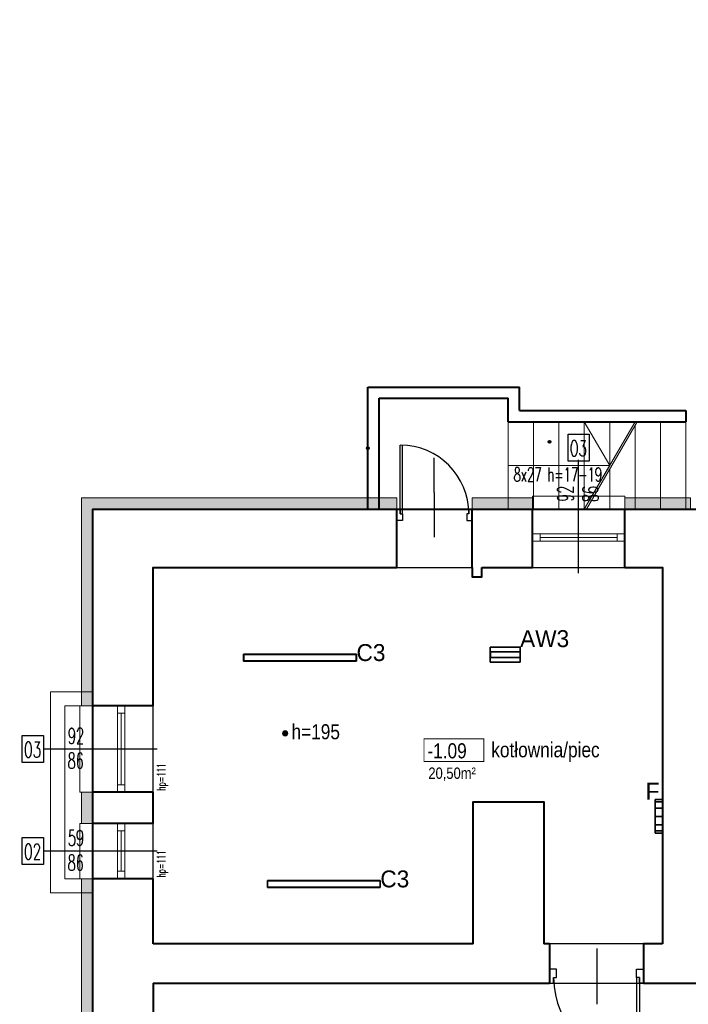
# Model space of a CAD drawing. Header units: millimetres. Extents: x -2616 to 3840, y -7331 to 10340.
# Tile 6 of 22: x 755 to 1465, y 753 to 1800. Entities that reach past the tile are written whole.
import ezdxf

# ---------------------------------------------------------------- set-up
doc = ezdxf.new("R2010")
doc.units = ezdxf.units.MM
for name, color, linetype, lineweight in [('#Warnice UG$0$0A_KONSTR', 8, 'Continuous', 40), ('#Warnice UG$0$0A_OCIEPLENIE', 8, 'Continuous', 0), ('#Warnice UG$0$0A_OPISY POM', 8, 'Continuous', 9), ('#Warnice UG$0$0A_POMOCNICZE', 8, 'Continuous', 9), ('#Warnice UG$0$0A_STOLARKA', 8, 'Continuous', 9)]:
    doc.layers.add(name, color=color, linetype=linetype, lineweight=lineweight)
for name, color, linetype in [('#Warnice UG$0$0A_OPISY OKIEN', 8, 'Continuous'), ('#Warnice UG$0$_a_drzwi', 8, 'Continuous'), ('#Warnice UG$0$Opisy', 8, 'Continuous'), ('DLX_BLD0_LUM', 5, 'Continuous'), ('DLX_BLD0_LUMKEY_IDX', 5, 'Continuous'), ('PODKŁAD', 8, 'Continuous')]:
    doc.layers.add(name, color=color, linetype=linetype)
doc.styles.add('#Warnice UG$0$1', font='simplex.shx', dxfattribs={"width": 0.6})
doc.styles.add('#Warnice UG$0$m1_romans', font='romans.shx', dxfattribs={"width": 0.8})
doc.styles.add('TableTextStyle', font='txt')
pattern_1 = [(0, (-100, -60), (4.7625, 2.74963064), [3.175, -6.35]), (120, (-100, -60), (-4.7625, 2.74963066), [3.175, -6.35]), (60, (-100, -60), (1e-08, 5.4992613), [-6.35, 3.175])]

# ---------------------------------------------------------------- blocks, each defined once
blk = doc.blocks.new('#Warnice UG$0$A$C372b6b25')
at = {"layer": '#Warnice UG$0$_a_drzwi'}
for p, q in [((3.33, -4.44), (3.33, 63.89)), ((5.56, -4.44), (5.56, 63.85)), ((37.04, 16.67), (37.04, -27.78)), ((0, 0), (3.33, 0)), ((3.33, 0), (3.33, -4.44)), ((3.33, -4.44), (5.56, -4.44)), ((5.56, -4.44), (5.56, -11.11)), ((69.44, -4.44), (69.44, -11.11)), ((71.67, -4.44), (69.44, -4.44)), ((71.67, 0), (71.67, -4.44)), ((75, 0), (71.67, 0)), ((5.56, -11.11), (0, -11.11)), ((69.44, -11.11), (75, -11.11))]:
    blk.add_line(p, q, dxfattribs=at)
for points in [[(0, 0), (0, -11.11)], [(75, 0), (75, -11.11)]]:
    blk.add_lwpolyline(points, dxfattribs=at)
blk.add_arc((3.33, -4.44), 68.33, 0, 90, dxfattribs=at)
blk = doc.blocks.new('#Warnice UG')
at = {"layer": '#Warnice UG$0$0A_OCIEPLENIE', "transparency": 33554687}
h = blk.add_hatch(dxfattribs=at)
h.set_pattern_fill('HONEY', color=256)
h.set_pattern_definition(pattern_1)
h.paths.add_polyline_path([(13612.1, 6380.6), (13607.1, 6380.6), (13607.1, 6368.6), (13612.1, 6368.6)])
h.paths.add_polyline_path([(13607.1, 6380.6), (13589.1, 6380.6), (13589.1, 6368.6), (13607.1, 6368.6)])
h.paths.add_polyline_path([(13589.1, 6380.6), (13584.1, 6380.6), (13584.1, 6368.6), (13589.1, 6368.6)])
h.paths.add_polyline_path([(13532.1, 6380.6), (13509.1, 6380.6), (13509.1, 6368.6), (13532.1, 6368.6)])
h.paths.add_polyline_path([(13509.1, 6380.6), (13504.1, 6380.6), (13504.1, 6368.6), (13509.1, 6368.6)])
h.paths.add_polyline_path([(13452.1, 6380.6), (13437.1, 6380.6), (13437.1, 6368.6), (13452.1, 6368.6)])
h.paths.add_polyline_path([(13437.1, 6380.6), (13354.5, 6380.6), (13354.5, 6368.6), (13437.1, 6368.6)])
h.paths.add_polyline_path([(13354.5, 6380.6), (13313.6, 6380.6), (13313.6, 6368.6), (13354.5, 6368.6)])
h.paths.add_polyline_path([(13313.6, 6380.6), (13298.6, 6380.6), (13298.6, 6368.6), (13313.6, 6368.6)])
h.paths.add_polyline_path([(13247.6, 6380.6), (13242.6, 6380.6), (13242.6, 6368.6), (13247.6, 6368.6)])
h.paths.add_polyline_path([(13242.6, 6380.6), (13224.6, 6380.6), (13224.6, 6368.6), (13242.6, 6368.6)])
h.paths.add_polyline_path([(13224.6, 6380.6), (13219.6, 6380.6), (13219.6, 6368.6), (13224.6, 6368.6)])
h.paths.add_polyline_path([(13167.6, 6380.6), (13152.6, 6380.6), (13152.6, 6368.6), (13167.6, 6368.6)])
h.paths.add_polyline_path([(13152.6, 6380.6), (13032.6, 6380.6), (13032.6, 6368.6), (13152.6, 6368.6)])
h.paths.add_polyline_path([(13032.6, 6380.6), (13017.6, 6380.6), (13017.6, 6368.6), (13032.6, 6368.6)])
h.paths.add_polyline_path([(12896.6, 6380.6), (12881.6, 6380.6), (12881.6, 6368.6), (12896.6, 6368.6)])
h.paths.add_polyline_path([(12881.6, 6380.6), (12397.6, 6380.6), (12397.6, 6633.6), (12385.6, 6633.6), (12385.6, 6368.6), (12397.6, 6368.6), (12881.6, 6368.6)])
h.paths.add_polyline_path([(12397.6, 6711.6), (12385.6, 6711.6), (12385.6, 6684.6), (12397.6, 6684.6)])
h.paths.add_polyline_path([(12397.6, 7140.6), (12385.6, 7140.6), (12385.6, 6762.6), (12397.6, 6762.6)])
h.paths.add_polyline_path([(13237, 6924), (13276.8, 6924), (13276.8, 6951), (13237, 6951)], flags=9)
h.paths.add_polyline_path([(12537.6, 7250.2), (12537.6, 7278.8), (12516.6, 7278.8), (12516.6, 7250.2)], flags=9)
h.paths.add_polyline_path([(12537.6, 7040.3), (12537.6, 7060.9), (12516.6, 7060.9), (12516.6, 7040.3)], flags=9)
h.paths.add_polyline_path([(12537.6, 6944.6), (12537.6, 6971.6), (12516.6, 6971.6), (12516.6, 6944.6)], flags=9)
h.paths.add_polyline_path([(12537.6, 6854.1), (12537.6, 6875.1), (12516.6, 6875.1), (12516.6, 6854.1)], flags=9)
h.paths.add_polyline_path([(12518.1, 6629.3), (12518.1, 6657.9), (12497.1, 6657.9), (12497.1, 6629.3)], flags=9)
h.paths.add_polyline_path([(12607.3, 7115.5), (12635.9, 7115.5), (12635.9, 7136.5), (12607.3, 7136.5)], flags=9)
h.paths.add_polyline_path([(12828.8, 7115.5), (12849.4, 7115.5), (12849.4, 7136.5), (12828.8, 7136.5)], flags=9)
h.paths.add_polyline_path([(12926.3, 7115.5), (12952.9, 7115.5), (12952.9, 7136.5), (12926.3, 7136.5)], flags=9)
h.paths.add_polyline_path([(12766.8, 7138.2), (12766.8, 7161.6), (12745.8, 7161.6), (12745.8, 7138.2)], flags=9)
h.paths.add_polyline_path([(12603.6, 6496.1), (12630.6, 6496.1), (12630.6, 6517.1), (12603.6, 6517.1)], flags=25)
h.paths.add_polyline_path([(12920.5, 6496.1), (12948.7, 6496.1), (12948.7, 6517.1), (12920.5, 6517.1)], flags=9)
h.paths.add_polyline_path([(13225.8, 6496.1), (13254.4, 6496.1), (13254.4, 6517.1), (13225.8, 6517.1)], flags=9)
h.paths.add_polyline_path([(13540.1, 6496.1), (13569.1, 6496.1), (13569.1, 6517.1), (13540.1, 6517.1)], flags=9)
h.paths.add_polyline_path([(13353.2, 6750.4), (13353.2, 6777.4), (13332.2, 6777.4), (13332.2, 6750.4)], flags=9)
h.paths.add_polyline_path([(13388.6, 6658.5), (13405.6, 6658.5), (13405.6, 6679.5), (13388.6, 6679.5)], flags=9)
h.paths.add_polyline_path([(13457.7, 6651.7), (13457.7, 6680.3), (13436.7, 6680.3), (13436.7, 6651.7)], flags=9)
h.paths.add_polyline_path([(13101.5, 7172.6), (13101.5, 7201.2), (13080.5, 7201.2), (13080.5, 7172.6)], flags=9)
h.paths.add_polyline_path([(13101.5, 6629.8), (13101.5, 6658.4), (13080.5, 6658.4), (13080.5, 6629.8)], flags=9)
h.paths.add_polyline_path([(12734.9, 6764.5), (12755.1, 6764.5), (12755.1, 6785.5), (12734.9, 6785.5)], flags=9)
h.paths.add_polyline_path([(12849.5, 6764.5), (12869.7, 6764.5), (12869.7, 6785.5), (12849.5, 6785.5)], flags=9)
h.paths.add_polyline_path([(12686, 6812), (12686, 6832.6), (12665, 6832.6), (12665, 6812)], flags=9)
h.paths.add_polyline_path([(12929.7, 6811.6), (12929.7, 6832.2), (12908.7, 6832.2), (12908.7, 6811.6)], flags=9)
h.paths.add_polyline_path([(13000.3, 6674.6), (13000.3, 6703.2), (12979.3, 6703.2), (12979.3, 6674.6)], flags=9)
h.paths.add_polyline_path([(13503.2, 6349), (13503.2, 6374.2), (13478, 6374.2), (13478, 6349)], flags=9)
h.paths.add_polyline_path([(13476.7, 6351.7), (13476.7, 6372.1), (13451.5, 6372.1), (13451.5, 6351.7)], flags=9)
h.paths.add_polyline_path([(13583.2, 6349), (13583.2, 6374.2), (13558, 6374.2), (13558, 6349)], flags=9)
h.paths.add_polyline_path([(13556.7, 6351.7), (13556.7, 6372.1), (13531.5, 6372.1), (13531.5, 6351.7)], flags=9)
h.paths.add_polyline_path([(13663.2, 6349), (13663.2, 6374.2), (13638, 6374.2), (13638, 6349)], flags=9)
h.paths.add_polyline_path([(13636.7, 6351.7), (13636.7, 6372.1), (13611.5, 6372.1), (13611.5, 6351.7)], flags=9)
h.paths.add_polyline_path([(13467.1, 6300.2), (13488.5, 6300.2), (13488.5, 6325.4), (13467.1, 6325.4)], flags=9)
h.paths.add_polyline_path([(13547.1, 6300.2), (13568.5, 6300.2), (13568.5, 6325.4), (13547.1, 6325.4)], flags=9)
h.paths.add_polyline_path([(13627.1, 6300.2), (13648.5, 6300.2), (13648.5, 6325.4), (13627.1, 6325.4)], flags=9)
h.paths.add_polyline_path([(13819.5, 6300.2), (13840.9, 6300.2), (13840.9, 6325.4), (13819.5, 6325.4)], flags=9)
h.paths.add_polyline_path([(13532.7, 6600.8), (13646.7, 6600.8), (13646.7, 6634.1), (13532.7, 6634.1)], flags=9)
h.paths.add_polyline_path([(13467.5, 6580.3), (13516.3, 6580.3), (13516.3, 6605.3), (13467.5, 6605.3)], flags=9)
h.paths.add_polyline_path([(13356.5, 7675.8), (13356.5, 7698.9), (13315.3, 7698.9), (13315.3, 7675.8)], flags=9)
h.paths.add_polyline_path([(13356.5, 6223.6), (13356.5, 6246.7), (13315.3, 6246.7), (13315.3, 6223.6)], flags=9)
h.paths.add_polyline_path([(13115.9, 7261), (13229.9, 7261), (13229.9, 7294.3), (13115.9, 7294.3)], flags=9)
h.paths.add_polyline_path([(12599.7, 6600.8), (12703.5, 6600.8), (12703.5, 6634.1), (12599.7, 6634.1)], flags=9)
h.paths.add_polyline_path([(12911.3, 6600.8), (13025.3, 6600.8), (13025.3, 6634.1), (12911.3, 6634.1)], flags=9)
h.paths.add_polyline_path([(13227.6, 6600.8), (13341.6, 6600.8), (13341.6, 6634.1), (13227.6, 6634.1)], flags=9)
h.paths.add_polyline_path([(13576.1, 7261), (13690.1, 7261), (13690.1, 7294.3), (13576.1, 7294.3)], flags=9)
h.paths.add_polyline_path([(13050.7, 7240.5), (13099.5, 7240.5), (13099.5, 7265.5), (13050.7, 7265.5)], flags=9)
h.paths.add_polyline_path([(13050.1, 7260), (13099.9, 7260), (13099.9, 7293.3), (13050.1, 7293.3)], flags=9)
h.paths.add_polyline_path([(12815.6, 7260.7), (12938.7, 7260.7), (12938.7, 7294), (12815.6, 7294)], flags=9)
h.paths.add_polyline_path([(12750.5, 7240.5), (12807, 7240.5), (12807, 7265.5), (12750.5, 7265.5)], flags=9)
h.paths.add_polyline_path([(12749.7, 7260), (12799.5, 7260), (12799.5, 7293.3), (12749.7, 7293.3)], flags=9)
h.paths.add_polyline_path([(12532.9, 6580.3), (12589.4, 6580.3), (12589.4, 6605.3), (12532.9, 6605.3)], flags=24)
h.paths.add_polyline_path([(12533.2, 6599.9), (12583, 6599.9), (12583, 6633.2), (12533.2, 6633.2)], flags=24)
h.paths.add_polyline_path([(12846, 6580.3), (12894.8, 6580.3), (12894.8, 6605.3), (12846, 6605.3)], flags=9)
h.paths.add_polyline_path([(12845.4, 6599.9), (12895.2, 6599.9), (12895.2, 6633.2), (12845.4, 6633.2)], flags=9)
h.paths.add_polyline_path([(13161.4, 6580.3), (13217.9, 6580.3), (13217.9, 6605.3), (13161.4, 6605.3)], flags=9)
h.paths.add_polyline_path([(13161.8, 6599.9), (13211.5, 6599.9), (13211.5, 6633.2), (13161.8, 6633.2)], flags=9)
h.paths.add_polyline_path([(13466.7, 6599.9), (13516.5, 6599.9), (13516.5, 6633.2), (13466.7, 6633.2)], flags=9)
h.paths.add_polyline_path([(13818.3, 6596.4), (13902.8, 6596.4), (13902.8, 6629.7), (13818.3, 6629.7)], flags=9)
h.paths.add_polyline_path([(13752.2, 6580.3), (13808.7, 6580.3), (13808.7, 6605.3), (13752.2, 6605.3)], flags=9)
h.paths.add_polyline_path([(13752.6, 6599.9), (13802.3, 6599.9), (13802.3, 6633.2), (13752.6, 6633.2)], flags=9)
h.paths.add_polyline_path([(13510, 7240.5), (13566.4, 7240.5), (13566.4, 7265.5), (13510, 7265.5)], flags=9)
h.paths.add_polyline_path([(13510.3, 7260), (13560, 7260), (13560, 7293.3), (13510.3, 7293.3)], flags=9)
h.paths.add_polyline_path([(13325.1, 7435.8), (13439.1, 7435.8), (13439.1, 7469.1), (13325.1, 7469.1)], flags=9)
h.paths.add_polyline_path([(13259.9, 7415.3), (13308.7, 7415.3), (13308.7, 7440.3), (13259.9, 7440.3)], flags=9)
h.paths.add_polyline_path([(13259.4, 7434.9), (13309.1, 7434.9), (13309.1, 7468.2), (13259.4, 7468.2)], flags=9)
h.paths.add_polyline_path([(12755.9, 6962.9), (12865.8, 6962.9), (12865.8, 6996.2), (12755.9, 6996.2)], flags=9)
h.paths.add_polyline_path([(12690.9, 6942.4), (12747.3, 6942.4), (12747.3, 6967.4), (12690.9, 6967.4)], flags=9)
h.paths.add_polyline_path([(12692.6, 6961.9), (12742.4, 6961.9), (12742.4, 6995.3), (12692.6, 6995.3)], flags=9)
h.paths.add_polyline_path([(14998.6, 6366), (15222.1, 6366), (15222.1, 6454.2), (14998.6, 6454.2)], flags=9)
h.paths.add_polyline_path([(14996.5, 6480.2), (15275.5, 6480.2), (15275.5, 6561.9), (14996.5, 6561.9)], flags=9)
h.paths.add_polyline_path([(15000.8, 6247.6), (15095.2, 6247.6), (15095.2, 6265.9), (15000.8, 6265.9)], flags=9)
h.paths.add_polyline_path([(15222.7, 6077.9), (15257.4, 6077.9), (15257.4, 6098.6), (15222.7, 6098.6)], flags=9)
h.paths.add_polyline_path([(14944.8, 7326.2), (15275.9, 7326.2), (15275.9, 8054.3), (14944.8, 8054.3)], flags=9)
h.paths.add_polyline_path([(14999.1, 6157.6), (15210.3, 6157.6), (15210.3, 6212.1), (14999.1, 6212.1)], flags=9)
h.paths.add_polyline_path([(15000.3, 6303.8), (15170.1, 6303.8), (15170.1, 6345.8), (15000.3, 6345.8)], flags=9)
h.paths.add_polyline_path([(15100.5, 6076.9), (15160.2, 6076.9), (15160.2, 6097.6), (15100.5, 6097.6)], flags=9)
h.paths.add_polyline_path([(14998.2, 6453.9), (15146.8, 6453.9), (15146.8, 6474.6), (14998.2, 6474.6)], flags=9)
h.paths.add_polyline_path([(14997.2, 6560.7), (15148.9, 6560.7), (15148.9, 6581.4), (14997.2, 6581.4)], flags=9)
h.paths.add_polyline_path([(15221.9, 6118.7), (15285.3, 6118.7), (15285.3, 6139.1), (15221.9, 6139.1)], flags=9)
h.paths.add_polyline_path([(15000.6, 6213.7), (15119.5, 6213.7), (15119.5, 6234.4), (15000.6, 6234.4)], flags=9)
h.paths.add_polyline_path([(14999.1, 6345.5), (15084.5, 6345.5), (15084.5, 6366.2), (14999.1, 6366.2)], flags=9)
h.paths.add_polyline_path([(14998.8, 6116.5), (15115.4, 6116.5), (15115.4, 6137.2), (14998.8, 6137.2)], flags=9)
h.paths.add_polyline_path([(14999.2, 6265), (15130.7, 6265), (15130.7, 6285.7), (14999.2, 6285.7)], flags=9)
h.paths.add_polyline_path([(14999, 6097.4), (15057.1, 6097.4), (15057.1, 6118.2), (14999, 6118.2)], flags=9)
h.paths.add_polyline_path([(15099.8, 6097.5), (15148.5, 6097.5), (15148.5, 6118.3), (15099.8, 6118.3)], flags=9)
h.paths.add_polyline_path([(14999.8, 6138), (15068.3, 6138), (15068.3, 6158.3), (14999.8, 6158.3)], flags=9)
h.paths.add_polyline_path([(15221.1, 6138.1), (15267.8, 6138.1), (15267.8, 6158.3), (15221.1, 6158.3)], flags=9)
h.paths.add_polyline_path([(15221.6, 6097.7), (15283.1, 6097.7), (15283.1, 6118), (15221.6, 6118)], flags=9)
h.paths.add_polyline_path([(14998.7, 6076.3), (15031, 6076.3), (15031, 6097), (14998.7, 6097)], flags=9)
h.paths.add_polyline_path([(14994.1, 6010.3), (15310.4, 6010.3), (15310.4, 6076.3), (14994.1, 6076.3)], flags=9)
h.paths.add_polyline_path([(12366.7, 6634.1), (12391.9, 6634.1), (12391.9, 6659.3), (12366.7, 6659.3)], flags=9)
h.paths.add_polyline_path([(12369.4, 6660.5), (12389.8, 6660.5), (12389.8, 6685.7), (12369.4, 6685.7)], flags=9)
h.paths.add_polyline_path([(12366.7, 6712.1), (12391.9, 6712.1), (12391.9, 6737.3), (12366.7, 6737.3)], flags=9)
h.paths.add_polyline_path([(12369.4, 6738.5), (12389.8, 6738.5), (12389.8, 6763.7), (12369.4, 6763.7)], flags=9)
h.paths.add_polyline_path([(12479.7, 7142.6), (12479.7, 7173.1), (12463.2, 7173.1), (12463.2, 7142.6)], flags=9)
h.paths.add_polyline_path([(12367.2, 7145.1), (12391.5, 7145.1), (12391.5, 7170.3), (12367.2, 7170.3)], flags=9)
h.paths.add_polyline_path([(12367.5, 7171.5), (12391.7, 7171.5), (12391.7, 7196.7), (12367.5, 7196.7)], flags=9)
h.paths.add_polyline_path([(12479.7, 7234.9), (12479.7, 7265.4), (12463.2, 7265.4), (12463.2, 7234.9)], flags=9)
h.paths.add_polyline_path([(12367.2, 7253.6), (12391.5, 7253.6), (12391.5, 7278.8), (12367.2, 7278.8)], flags=9)
h.paths.add_polyline_path([(12367.3, 7280), (12392, 7280), (12392, 7305.2), (12367.3, 7305.2)], flags=9)
h.paths.add_polyline_path([(12603.4, 7280.3), (12662.8, 7280.3), (12662.8, 7313.7), (12603.4, 7313.7)], flags=9)
h.paths.add_polyline_path([(12938.6, 7537.5), (12938.6, 7562.2), (12913.4, 7562.2), (12913.4, 7537.5)], flags=9)
h.paths.add_polyline_path([(12912.2, 7537.8), (12912.2, 7562.5), (12887, 7562.5), (12887, 7537.8)], flags=9)
h.paths.add_polyline_path([(13083.1, 7537.2), (13083.1, 7562.4), (13057.9, 7562.4), (13057.9, 7537.2)], flags=9)
h.paths.add_polyline_path([(13056.7, 7539.9), (13056.7, 7560.3), (13031.5, 7560.3), (13031.5, 7539.9)], flags=9)
h.paths.add_polyline_path([(13588.1, 7537.2), (13588.1, 7562.4), (13562.9, 7562.4), (13562.9, 7537.2)], flags=9)
h.paths.add_polyline_path([(13561.7, 7539.9), (13561.7, 7560.3), (13536.5, 7560.3), (13536.5, 7539.9)], flags=9)
h.paths.add_polyline_path([(13736.1, 7537.2), (13736.1, 7562.4), (13710.9, 7562.4), (13710.9, 7537.2)], flags=9)
h.paths.add_polyline_path([(13709.7, 7539.9), (13709.7, 7560.3), (13684.5, 7560.3), (13684.5, 7539.9)], flags=9)
h.paths.add_polyline_path([(13883.1, 7537.2), (13883.1, 7562.4), (13857.9, 7562.4), (13857.9, 7537.2)], flags=9)
h.paths.add_polyline_path([(13856.7, 7539.9), (13856.7, 7560.3), (13831.5, 7560.3), (13831.5, 7539.9)], flags=9)
h.paths.add_polyline_path([(13726, 6949.2), (13785.5, 6949.2), (13785.5, 6982.5), (13726, 6982.5)], flags=9)
h.paths.add_polyline_path([(13513.4, 6670.1), (13610, 6670.1), (13610, 6725), (13513.4, 6725)], flags=9)
h.paths.add_polyline_path([(13779.9, 6671.9), (13839.4, 6671.9), (13839.4, 6705.2), (13779.9, 6705.2)], flags=9)
h.paths.add_polyline_path([(13783.7, 6450.4), (13866.7, 6450.4), (13866.7, 6463.9), (13783.7, 6463.9)], flags=9)
h.paths.add_polyline_path([(13855.6, 6349), (13855.6, 6374.2), (13830.4, 6374.2), (13830.4, 6349)], flags=9)
h.paths.add_polyline_path([(13829.2, 6351.7), (13829.2, 6372.1), (13804, 6372.1), (13804, 6351.7)], flags=9)
h.paths.add_polyline_path([(13298.6, 6351.4), (13298.6, 6371.8), (13273.4, 6371.8), (13273.4, 6351.4)], flags=9)
h.paths.add_polyline_path([(13272.2, 6351.7), (13272.2, 6372.1), (13247, 6372.1), (13247, 6351.7)], flags=9)
h.paths.add_polyline_path([(13218.6, 6349), (13218.6, 6374.2), (13193.4, 6374.2), (13193.4, 6349)], flags=9)
h.paths.add_polyline_path([(13192.2, 6349.5), (13192.2, 6374.2), (13167, 6374.2), (13167, 6349.5)], flags=9)
h.paths.add_polyline_path([(12982.1, 6349.5), (12982.1, 6373.7), (12956.9, 6373.7), (12956.9, 6349.5)], flags=9)
h.paths.add_polyline_path([(12955.7, 6347.8), (12955.7, 6375.9), (12930.5, 6375.9), (12930.5, 6347.8)], flags=9)
h.paths.add_polyline_path([(12893.7, 6444.4), (12926.2, 6444.4), (12926.2, 6460.9), (12893.7, 6460.9)], flags=9)
h.paths.add_polyline_path([(13277.8, 7031.9), (13277.8, 7146.1), (13255.3, 7146.1), (13255.3, 7031.9)], flags=9)
h.paths.add_polyline_path([(12837.2, 7580.9), (12944.1, 7580.9), (12944.1, 7603.4), (12837.2, 7603.4)], flags=9)
h = blk.add_hatch(dxfattribs=at)
h.set_pattern_fill('HONEY', color=256)
h.set_pattern_definition(pattern_1)
h.paths.add_polyline_path([(12397.6, 7232.6), (12385.6, 7232.6), (12385.6, 7199.6), (12397.6, 7199.6)])
h.paths.add_polyline_path([(12397.6, 7533.6), (12689.6, 7533.6), (12689.6, 7545.6), (12385.6, 7545.6), (12385.6, 7533.6), (12385.6, 7324.6), (12397.6, 7324.6)])
h.paths.add_polyline_path([(12701.6, 7545.6), (12689.6, 7545.6), (12689.6, 7533.6), (12701.6, 7533.6)])
h.paths.add_polyline_path([(12720.6, 7545.6), (12701.6, 7545.6), (12701.6, 7533.6), (12720.6, 7533.6)])
h.paths.add_polyline_path([(12838.6, 7545.6), (12800.6, 7545.6), (12800.6, 7533.6), (12838.6, 7533.6)])
h.paths.add_polyline_path([(12864.6, 7545.6), (12838.6, 7545.6), (12838.6, 7533.6), (12864.6, 7533.6)])
h.paths.add_polyline_path([(12973.6, 7545.6), (12962.6, 7545.6), (12962.6, 7533.6), (12973.6, 7533.6)])
h.paths.add_polyline_path([(13000.6, 7545.6), (12973.6, 7545.6), (12973.6, 7533.6), (13000.6, 7533.6)])
h.paths.add_polyline_path([(13007.5, 7545.6), (13000.6, 7545.6), (13000.6, 7533.6)], flags=17)
h.paths.add_polyline_path([(13027.6, 7545.6), (13007.5, 7545.6), (13000.6, 7533.6), (13027.6, 7533.6)])
h.paths.add_polyline_path([(13032.6, 7545.6), (13027.6, 7545.6), (13027.6, 7533.6), (13032.6, 7533.6)])
h.paths.add_polyline_path([(13354.5, 7545.6), (13083.6, 7545.6), (13083.6, 7533.6), (13354.5, 7533.6)])
h.paths.add_polyline_path([(13537.6, 7545.6), (13354.5, 7545.6), (13354.5, 7533.6), (13537.6, 7533.6)])
h.paths.add_polyline_path([(13685.6, 7545.6), (13588.6, 7545.6), (13588.6, 7533.6), (13685.6, 7533.6)])
h.paths.add_polyline_path([(13817.6, 7545.6), (13736.6, 7545.6), (13736.6, 7533.6), (13817.6, 7533.6)])
h.paths.add_polyline_path([(13832.6, 7545.6), (13817.6, 7545.6), (13817.6, 7533.6), (13832.6, 7533.6)])
h.paths.add_polyline_path([(13898.6, 7545.6), (13883.6, 7545.6), (13883.6, 7533.6), (13898.6, 7533.6)])
h.paths.add_polyline_path([(14008.6, 7545.6), (13898.6, 7545.6), (13898.6, 7533.6), (14008.6, 7533.6)])
at = {"layer": '#Warnice UG$0$0A_OPISY OKIEN', "transparency": 33554687}
h = blk.add_hatch(color=256, dxfattribs=at)
h.dxf.hatch_style = 1
h.paths.add_polyline_path([(12884.2, 7605.3, 1), (12881.2, 7605.3, 1)])
h = blk.add_hatch(color=256, dxfattribs=at)
h.dxf.hatch_style = 1
h.paths.add_polyline_path([(12691.1, 7598.6, 1), (12688.1, 7598.6, 1)])
at = {"layer": '#Warnice UG$0$0A_OPISY POM', "transparency": 33554687}
h = blk.add_hatch(color=256, dxfattribs=at)
h.dxf.hatch_style = 1
h.paths.add_polyline_path([(12604.7, 7295.3, 1), (12599, 7295.3, 1)])
at = {"layer": '#Warnice UG$0$0A_KONSTR'}
for points in [[(12689.6, 7663.6), (12850.6, 7663.6)], [(12689.6, 7533.6), (12689.6, 7663.6)], [(12850.6, 7638.6), (12850.6, 7663.6)], [(12701.6, 7651.6), (12838.6, 7651.6)], [(12701.6, 7533.6), (12701.6, 7651.6)], [(12838.6, 7626.6), (12838.6, 7651.6)], [(12850.6, 7638.6), (13027.6, 7638.6)], [(13027.6, 7638.6), (13027.6, 7626.6)], [(12838.6, 7626.6), (13027.6, 7626.6)], [(12397.6, 7324.6), (12397.6, 7533.6), (12720.6, 7533.6)], [(12689.6, 7533.6), (12701.6, 7533.6)], [(12720.6, 7471.6), (12720.6, 7533.6)], [(12800.6, 7533.6), (12864.6, 7533.6)], [(12800.6, 7471.6), (12800.6, 7533.6)], [(12800.6, 7533.6), (12864.6, 7533.6)], [(12864.6, 7471.6), (12864.6, 7533.6)], [(12962.6, 7471.6), (12962.6, 7533.6)], [(12962.6, 7533.6), (13032.6, 7533.6)], [(12461.6, 7324.6), (12461.6, 7471.6), (12720.6, 7471.6)], [(12800.6, 7471.6), (12800.6, 7461.6), (12810.6, 7461.6), (12810.6, 7471.6)], [(12810.6, 7471.6), (12864.6, 7471.6)], [(12962.6, 7471.6), (13002.6, 7471.6), (13002.6, 7071.6)], [(12461.6, 7324.6), (12397.6, 7324.6)], [(12461.6, 7232.6), (12397.6, 7232.6)], [(12397.6, 7199.6), (12397.6, 7232.6)], [(12461.6, 7199.6), (12461.6, 7232.6)], [(12801.6, 7071.6), (12801.6, 7222.6), (12876.6, 7222.6), (12876.6, 7071.6)], [(12461.6, 7199.6), (12397.6, 7199.6)], [(12461.6, 7140.6), (12397.6, 7140.6)], [(12397.6, 6762.6), (12397.6, 7140.6)], [(12461.6, 7071.6), (12461.6, 7140.6)], [(12801.6, 7071.6), (12461.6, 7071.6)], [(12882.6, 7071.6), (12876.6, 7071.6)], [(12882.6, 7071.6), (12882.6, 7029.6)], [(13002.6, 7071.6), (12982.6, 7071.6)], [(12982.6, 7071.6), (12982.6, 7029.6)], [(12461.6, 7029.6), (12882.6, 7029.6)], [(12461.6, 7029.6), (12461.6, 6886.6)], [(12982.6, 7029.6), (13067.6, 7029.6)]]:
    blk.add_lwpolyline(points, dxfattribs=at)
at = {"layer": '#Warnice UG$0$0A_KONSTR', "ltscale": 100}
blk.add_lwpolyline([(12397.6, 7533.6), (14766.6, 7533.6), (14766.6, 6380.6), (12397.6, 6380.6)], close=True, dxfattribs=at)
at = {"layer": '#Warnice UG$0$0A_OCIEPLENIE'}
for points in [[(12397.6, 7324.6), (12385.6, 7324.6), (12385.6, 7533.6), (12385.6, 7545.6), (12720.6, 7545.6), (12720.6, 7533.6)], [(12800.6, 7533.6), (12800.6, 7545.6), (12864.6, 7545.6), (12864.6, 7533.6)], [(12962.6, 7533.6), (12962.6, 7545.6), (13032.6, 7545.6), (13032.6, 7533.6)], [(12397.6, 7199.6), (12385.6, 7199.6), (12385.6, 7232.6), (12397.6, 7232.6)], [(12397.6, 6762.6), (12385.6, 6762.6), (12385.6, 7140.6), (12397.6, 7140.6)]]:
    blk.add_lwpolyline(points, dxfattribs=at)
at = {"layer": '#Warnice UG$0$0A_OPISY OKIEN'}
blk.add_line((12760.1, 7551.4), (12760.1, 7588.3), dxfattribs=at)
for centre in [(12882.7, 7605.3), (12689.6, 7598.6)]:
    blk.add_circle(centre, 1.5, dxfattribs=at)
at = {"layer": '#Warnice UG$0$0A_OPISY POM', "const_width": 1}
blk.add_lwpolyline([(12749.3, 7289.5), (12813, 7289.5), (12813, 7265.3), (12749.3, 7265.3)], close=True, dxfattribs=at)
at = {"layer": '#Warnice UG$0$0A_OPISY POM'}
blk.add_circle((12601.8, 7295.3), 2.87, dxfattribs=at)
at = {"layer": '#Warnice UG$0$0A_POMOCNICZE', "ltscale": 3}
for points in [[(12838.6, 7626.6), (12838.6, 7533.6)], [(12838.6, 7580.1), (12946.6, 7580.1), (12919.6, 7626.6)], [(12865.6, 7626.6), (12865.6, 7533.6)], [(12892.6, 7626.6), (12892.6, 7533.6)], [(12919.6, 7626.6), (12919.6, 7533.6)], [(12919.6, 7533.6), (12973.6, 7626.6)], [(12921.9, 7533.6), (12975.9, 7626.6)], [(12946.6, 7626.6), (12946.6, 7579.7)], [(12946.6, 7580.1), (12919.6, 7533.6)], [(12397.6, 7339.6), (12352.6, 7339.6), (12352.6, 7125.6), (12397.6, 7125.6)], [(12397.6, 7324.6), (12367.6, 7324.6), (12367.6, 7140.6), (12397.6, 7140.6)]]:
    blk.add_lwpolyline(points, dxfattribs=at)
at = {"layer": '#Warnice UG$0$0A_POMOCNICZE', "ltscale": 20}
for points in [[(12973.6, 7622.6), (12973.6, 7533.6)], [(13000.6, 7626.6), (13000.6, 7533.6)], [(13027.6, 7626.6), (13027.6, 7533.6)], [(12946.6, 7576.1), (12946.6, 7533.6)]]:
    blk.add_lwpolyline(points, dxfattribs=at)
at = {"layer": '#Warnice UG$0$0A_STOLARKA'}
for p, q in [((12864.6, 7507.6), (12962.6, 7507.6)), ((12864.6, 7499.6), (12962.6, 7499.6)), ((12872.6, 7503.6), (12954.6, 7503.6)), ((12423.6, 7324.6), (12423.6, 7232.6)), ((12431.6, 7324.6), (12431.6, 7232.6)), ((12427.6, 7316.6), (12427.6, 7240.6)), ((12423.6, 7199.6), (12423.6, 7140.6)), ((12431.6, 7199.6), (12431.6, 7140.6)), ((12427.6, 7191.6), (12427.6, 7148.6))]:
    blk.add_line(p, q, dxfattribs=at)
for points in [[(12962.6, 7547.6), (12864.6, 7547.6), (12864.6, 7471.6), (12962.6, 7471.6)], [(12872.6, 7499.6), (12872.6, 7507.6), (12864.6, 7507.6), (12864.6, 7499.6)], [(12962.6, 7499.6), (12962.6, 7507.6), (12954.6, 7507.6), (12954.6, 7499.6)], [(12461.6, 7232.6), (12461.6, 7324.6), (12383.6, 7324.6), (12383.6, 7232.6)], [(12423.6, 7316.6), (12431.6, 7316.6), (12431.6, 7324.6), (12423.6, 7324.6)], [(12423.6, 7232.6), (12431.6, 7232.6), (12431.6, 7240.6), (12423.6, 7240.6)], [(12461.6, 7140.6), (12461.6, 7199.6), (12383.6, 7199.6), (12383.6, 7140.6)], [(12423.6, 7191.6), (12431.6, 7191.6), (12431.6, 7199.6), (12423.6, 7199.6)], [(12423.6, 7140.6), (12431.6, 7140.6), (12431.6, 7148.6), (12423.6, 7148.6)]]:
    blk.add_lwpolyline(points, close=True, dxfattribs=at)
at = {"layer": '#Warnice UG$0$Opisy'}
for p, q in [((12913.6, 7465.5), (12913.6, 7586.2)), ((12465.7, 7278.6), (12344.9, 7278.6)), ((12465.7, 7170.1), (12344.9, 7170.1))]:
    blk.add_line(p, q, dxfattribs=at)
for points in [[(12902.3, 7584.7), (12902.3, 7613.6), (12924.9, 7613.6), (12924.9, 7584.7)], [(12322.4, 7264.2), (12322.4, 7293.1), (12344.9, 7293.1), (12344.9, 7264.2)], [(12322.4, 7155.7), (12322.4, 7184.6), (12344.9, 7184.6), (12344.9, 7155.7)]]:
    blk.add_lwpolyline(points, close=True, dxfattribs=at)
at = {"layer": 'Defpoints'}
for points in [[(12461.6, 7471.6), (12800.6, 7471.6), (12800.6, 7461.6), (12810.6, 7461.6), (12810.6, 7471.6), (13002.6, 7471.6), (13002.6, 7071.6), (12876.6, 7071.6), (12876.6, 7222.6), (12801.6, 7222.6), (12801.6, 7071.6), (12461.6, 7071.6)], [(12461.6, 7029.6), (13231.6, 7029.6), (13231.6, 7358.6), (13322.6, 7358.6), (13322.6, 7029.6), (13948.6, 7029.6), (13948.6, 6886.6), (12461.6, 6886.6)]]:
    blk.add_lwpolyline(points, close=True, dxfattribs=at)
at = {"layer": '#Warnice UG$0$_a_drzwi', "xscale": 1.066666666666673, "yscale": 1.066666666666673, "zscale": 1.066666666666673}
blk.add_blockref('#Warnice UG$0$A$C372b6b25', (12720.6, 7533.6), dxfattribs=at)
at = {"layer": '#Warnice UG$0$_a_drzwi', "xscale": 1.333333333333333, "yscale": 1.333333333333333, "zscale": 1.333333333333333, "rotation": 180.0000003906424}
blk.add_blockref('#Warnice UG$0$A$C372b6b25', (12982.6, 7029.6), dxfattribs=at)
at = {"layer": '#Warnice UG$0$0A_OPISY POM', "attachment_point": 9, "line_spacing_factor": 0.8, "style": '#Warnice UG$0$m1_romans'}
for s, insert, char_height, width in [('\\pxql;{\\fArial Narrow|b0|i0|c238|p34;\\W1;h=195}', (12705.4, 7288.8), 16, 96.864), ('{\\fArial Narrow|b0|i0|c238|p34;\\W1;-1.09}', (12794.7, 7268.5), 16, 375.3), ('\\pxql;{\\fArial Narrow|b0|i0|c238|p34;\\W1;kotłownia/piec}', (13196.1, 7265), 16, 375.3), ('\\pxql;{\\fArial Narrow|b0|i0|c238|p34;\\W1;20,50m²}', (12850.8, 7244.7), 12, 96.864)]:
    blk.add_mtext(s, dxfattribs=dict(at, insert=insert, char_height=char_height, width=width))
at = {"layer": '#Warnice UG$0$Opisy', "width": 158.627, "attachment_point": 5, "style": '#Warnice UG$0$1'}
for s, insert, char_height in [('O3', (12913.2, 7598.4), 16.8), ('8x27 h=17-19', (12891.5, 7570.6), 15), ('92', (12379.6, 7292.6), 16.8), ('O3', (12333.3, 7277.9), 16.8), ('86', (12379.3, 7266.2), 16.8), ('59', (12379.6, 7184.1), 16.8), ('O2', (12333.3, 7169.4), 16.8), ('86', (12379.3, 7157.7), 16.8)]:
    blk.add_mtext(s, dxfattribs=dict(at, insert=insert, char_height=char_height))
at = {"layer": '#Warnice UG$0$Opisy', "char_height": 16.8, "width": 158.627, "attachment_point": 5, "rotation": 90, "style": '#Warnice UG$0$1'}
for s, insert in [('92', (12899.6, 7550.1)), ('86', (12926, 7549.8))]:
    blk.add_mtext(s, dxfattribs=dict(at, insert=insert))
at = {"layer": '#Warnice UG$0$Opisy', "char_height": 9, "width": 158.627, "attachment_point": 5, "rotation": 90, "line_spacing_factor": 0.7, "style": '#Warnice UG$0$1'}
for insert in [(12471.5, 7183.8), (12471.5, 7091.5)]:
    blk.add_mtext('\\pxqr;hp=111', dxfattribs=dict(at, insert=insert))

msp = doc.modelspace()

# ---------------------------------------------------------------- linework, layer by layer
at = {"layer": 'DLX_BLD0_LUM'}
for points in [[(1255, 1117.1, 0), (1255, 1133.2, 0)], [(1255, 1133.2, 0), (1255, 1133.2, 0)], [(1255, 1133.2, 0), (1255, 1117.1, 0)], [(1255, 1133.2, 0), (1286.7, 1133.2, 0)], [(1286.7, 1133.2, 0), (1255, 1133.2, 0)], [(1255, 1133.2, 0), (1255, 1133.2, 0)], [(1255, 1133.2, 0), (1255, 1117.1, 0)], [(1286.7, 1133.2, 0), (1255, 1133.2, 0)], [(1255, 1117.1, 0), (1255, 1133.2, 0)], [(1255, 1133.2, 0), (1286.7, 1133.2, 0)], [(1286.7, 1133.2, 0), (1286.7, 1117.1, 0)], [(1286.7, 1117.1, 0), (1286.7, 1133.2, 0)], [(1286.7, 1133.2, 0), (1286.7, 1133.2, 0)], [(1286.7, 1133.2, 0), (1286.7, 1133.2, 0)], [(1286.7, 1117.1, 0), (1286.7, 1133.2, 0)], [(1286.7, 1133.2, 0), (1286.7, 1117.1, 0)], [(1112.9, 1125.6, 0), (992.9, 1125.6, 0)], [(992.9, 1125.6, 0), (992.9, 1125.6, 0)], [(992.9, 1125.6, 0), (1112.9, 1125.6, 0)], [(992.9, 1125.6, 0), (992.9, 1118.4, 0)], [(992.9, 1118.4, 0), (992.9, 1125.6, 0)], [(992.9, 1125.6, 0), (992.9, 1125.6, 0)], [(992.9, 1118.4, 0), (992.9, 1125.6, 0)], [(992.9, 1125.6, 0), (1112.9, 1125.6, 0)], [(1112.9, 1125.6, 0), (992.9, 1125.6, 0)], [(992.9, 1125.6, 0), (992.9, 1118.4, 0)], [(1112.6, 1125.3, 0), (993.1, 1125.3, 0)], [(993.1, 1125.3, 0), (993.1, 1118.6, 0)], [(993.1, 1118.6, 0), (993.1, 1125.3, 0)], [(993.1, 1125.3, 0), (1112.6, 1125.3, 0)], [(1112.6, 1118.6, 0), (1112.6, 1125.3, 0)], [(1112.6, 1125.3, 0), (1112.6, 1118.6, 0)], [(1112.9, 1118.4, 0), (1112.9, 1125.6, 0)], [(1112.9, 1125.6, 0), (1112.9, 1125.6, 0)], [(1112.9, 1125.6, 0), (1112.9, 1118.4, 0)], [(1112.9, 1125.6, 0), (1112.9, 1125.6, 0)], [(1112.9, 1125.6, 0), (1112.9, 1118.4, 0)], [(1112.9, 1118.4, 0), (1112.9, 1125.6, 0)], [(1255.1, 1128.2, 0), (1255.1, 1122.2, 0)], [(1286.6, 1128.2, 0), (1255.1, 1128.2, 0)], [(1255.1, 1122.2, 0), (1255.1, 1128.2, 0)], [(1255.1, 1128.2, 0), (1286.6, 1128.2, 0)], [(1255.1, 1122.2, 0), (1286.6, 1122.2, 0)], [(1286.6, 1122.2, 0), (1255.1, 1122.2, 0)], [(1286.6, 1122.2, 0), (1286.6, 1128.2, 0)], [(1286.6, 1128.2, 0), (1286.6, 1122.2, 0)], [(992.9, 1118.4, 0), (1112.9, 1118.4, 0)], [(1112.9, 1118.4, 0), (992.9, 1118.4, 0)], [(992.9, 1118.4, 0), (992.9, 1118.4, 0)], [(992.9, 1118.4, 0), (992.9, 1118.4, 0)], [(1112.9, 1118.4, 0), (992.9, 1118.4, 0)], [(992.9, 1118.4, 0), (1112.9, 1118.4, 0)], [(993.1, 1118.6, 0), (1112.6, 1118.6, 0)], [(1112.6, 1118.6, 0), (993.1, 1118.6, 0)], [(1112.9, 1118.4, 0), (1112.9, 1118.4, 0)], [(1112.9, 1118.4, 0), (1112.9, 1118.4, 0)], [(1286.7, 1117.1, 0), (1255, 1117.1, 0)], [(1255, 1117.1, 0), (1255, 1117.1, 0)], [(1255, 1117.1, 0), (1286.7, 1117.1, 0)], [(1255, 1117.1, 0), (1255, 1117.1, 0)], [(1255, 1117.1, 0), (1286.7, 1117.1, 0)], [(1286.7, 1117.1, 0), (1255, 1117.1, 0)], [(1286.7, 1117.1, 0), (1286.7, 1117.1, 0)], [(1286.7, 1117.1, 0), (1286.7, 1117.1, 0)], [(1430.3, 968.6, 0), (1430.3, 971, 0)], [(1430.3, 971, 0), (1437.9, 971, 0)], [(1430.3, 971, 0), (1430.3, 968.6, 0)], [(1437.9, 971, 0), (1430.3, 971, 0)], [(1430.3, 968.6, 0), (1430.3, 971, 0)], [(1430.3, 971, 0), (1430.3, 968.6, 0)], [(1430.3, 968.4, 0), (1430.3, 970.8, 0)], [(1430.3, 970.8, 0), (1430.3, 968.4, 0)], [(1430.3, 968.4, 0), (1430.3, 970.8, 0)], [(1430.3, 970.8, 0), (1430.3, 968.4, 0)], [(1430.3, 962.1, 0), (1430.3, 968.6, 0)], [(1430.3, 968.6, 0), (1437.9, 968.6, 0)], [(1437.9, 968.6, 0), (1430.3, 968.6, 0)], [(1430.3, 968.6, 0), (1437.9, 968.6, 0)], [(1430.3, 968.6, 0), (1430.3, 962.1, 0)], [(1437.9, 968.6, 0), (1430.3, 968.6, 0)], [(1430.3, 962.1, 0), (1430.3, 968.6, 0)], [(1430.3, 968.6, 0), (1430.3, 962.1, 0)], [(1430.3, 962, 0), (1430.3, 968.4, 0)], [(1430.3, 968.4, 0), (1430.3, 962, 0)], [(1430.3, 962, 0), (1430.3, 968.4, 0)], [(1430.3, 968.4, 0), (1430.3, 962, 0)], [(1437.9, 971, 0), (1437.9, 968.6, 0)], [(1437.9, 968.6, 0), (1437.9, 971, 0)], [(1437.9, 968.6, 0), (1437.9, 971, 0)], [(1437.9, 971, 0), (1437.9, 968.6, 0)], [(1437.9, 968.6, 0), (1437.9, 962.1, 0)], [(1437.9, 962.1, 0), (1437.9, 968.6, 0)], [(1437.9, 962.1, 0), (1437.9, 968.6, 0)], [(1437.9, 968.6, 0), (1437.9, 962.1, 0)], [(1430.3, 953.2, 0), (1430.3, 962.1, 0)], [(1430.3, 962.1, 0), (1437.9, 962.1, 0)], [(1437.9, 962.1, 0), (1430.3, 962.1, 0)], [(1430.3, 962.1, 0), (1437.9, 962.1, 0)], [(1430.3, 962.1, 0), (1430.3, 953.2, 0)], [(1437.9, 962.1, 0), (1430.3, 962.1, 0)], [(1430.3, 953.2, 0), (1430.3, 962.1, 0)], [(1430.3, 962.1, 0), (1430.3, 953.2, 0)], [(1430.3, 953.2, 0), (1430.3, 962, 0)], [(1430.3, 962, 0), (1430.3, 953.2, 0)], [(1430.3, 953.2, 0), (1430.3, 962, 0)], [(1430.3, 962, 0), (1430.3, 953.2, 0)], [(1430.3, 944.3, 0), (1430.3, 953.2, 0)], [(1430.3, 953.2, 0), (1437.9, 953.2, 0)], [(1437.9, 953.2, 0), (1430.3, 953.2, 0)], [(1430.3, 953.2, 0), (1437.9, 953.2, 0)], [(1430.3, 953.2, 0), (1430.3, 944.3, 0)], [(1437.9, 953.2, 0), (1430.3, 953.2, 0)], [(1430.3, 944.3, 0), (1430.3, 953.2, 0)], [(1430.3, 953.2, 0), (1430.3, 944.3, 0)], [(1430.3, 944.4, 0), (1430.3, 953.2, 0)], [(1430.3, 953.2, 0), (1430.3, 944.4, 0)], [(1430.3, 944.4, 0), (1430.3, 953.2, 0)], [(1430.3, 953.2, 0), (1430.3, 944.4, 0)], [(1437.9, 962.1, 0), (1437.9, 953.2, 0)], [(1437.9, 953.2, 0), (1437.9, 962.1, 0)], [(1437.9, 953.2, 0), (1437.9, 962.1, 0)], [(1437.9, 962.1, 0), (1437.9, 953.2, 0)], [(1437.9, 953.2, 0), (1437.9, 944.3, 0)], [(1437.9, 944.3, 0), (1437.9, 953.2, 0)], [(1437.9, 944.3, 0), (1437.9, 953.2, 0)], [(1437.9, 953.2, 0), (1437.9, 944.3, 0)], [(1430.3, 938, 0), (1430.3, 944.4, 0)], [(1430.3, 944.4, 0), (1430.3, 938, 0)], [(1430.3, 938, 0), (1430.3, 944.4, 0)], [(1430.3, 944.4, 0), (1430.3, 938, 0)], [(1430.3, 937.8, 0), (1430.3, 944.3, 0)], [(1430.3, 944.3, 0), (1437.9, 944.3, 0)], [(1437.9, 944.3, 0), (1430.3, 944.3, 0)], [(1430.3, 944.3, 0), (1437.9, 944.3, 0)], [(1430.3, 944.3, 0), (1430.3, 937.8, 0)], [(1437.9, 944.3, 0), (1430.3, 944.3, 0)], [(1430.3, 937.8, 0), (1430.3, 944.3, 0)], [(1430.3, 944.3, 0), (1430.3, 937.8, 0)], [(1437.9, 944.3, 0), (1437.9, 937.8, 0)], [(1437.9, 937.8, 0), (1437.9, 944.3, 0)], [(1437.9, 937.8, 0), (1437.9, 944.3, 0)], [(1437.9, 944.3, 0), (1437.9, 937.8, 0)], [(1430.3, 938, 0), (1430.3, 935.7, 0)], [(1430.3, 935.7, 0), (1430.3, 938, 0)], [(1430.3, 935.7, 0), (1430.3, 938, 0)], [(1430.3, 938, 0), (1430.3, 935.7, 0)], [(1430.3, 937.8, 0), (1430.3, 935.4, 0)], [(1437.9, 937.8, 0), (1430.3, 937.8, 0)], [(1430.3, 935.4, 0), (1430.3, 937.8, 0)], [(1430.3, 937.8, 0), (1437.9, 937.8, 0)], [(1437.9, 937.8, 0), (1430.3, 937.8, 0)], [(1430.3, 937.8, 0), (1437.9, 937.8, 0)], [(1430.3, 937.8, 0), (1430.3, 935.4, 0)], [(1430.3, 935.4, 0), (1430.3, 937.8, 0)], [(1430.3, 935.4, 0), (1437.9, 935.4, 0)], [(1437.9, 935.4, 0), (1430.3, 935.4, 0)], [(1437.9, 935.4, 0), (1437.9, 937.8, 0)], [(1437.9, 937.8, 0), (1437.9, 935.4, 0)], [(1437.9, 935.4, 0), (1437.9, 937.8, 0)], [(1437.9, 937.8, 0), (1437.9, 935.4, 0)], [(1138.2, 884.9, 0), (1018.2, 884.9, 0)], [(1018.2, 884.9, 0), (1018.2, 884.9, 0)], [(1018.2, 884.9, 0), (1138.2, 884.9, 0)], [(1018.2, 884.9, 0), (1018.2, 877.7, 0)], [(1018.2, 877.7, 0), (1018.2, 884.9, 0)], [(1018.2, 884.9, 0), (1018.2, 884.9, 0)], [(1018.2, 877.7, 0), (1018.2, 884.9, 0)], [(1018.2, 884.9, 0), (1138.2, 884.9, 0)], [(1138.2, 884.9, 0), (1018.2, 884.9, 0)], [(1018.2, 884.9, 0), (1018.2, 877.7, 0)], [(1137.9, 884.6, 0), (1018.4, 884.6, 0)], [(1018.4, 884.6, 0), (1018.4, 877.9, 0)], [(1018.4, 877.9, 0), (1018.4, 884.6, 0)], [(1018.4, 884.6, 0), (1137.9, 884.6, 0)], [(1137.9, 877.9, 0), (1137.9, 884.6, 0)], [(1137.9, 884.6, 0), (1137.9, 877.9, 0)], [(1138.2, 877.7, 0), (1138.2, 884.9, 0)], [(1138.2, 884.9, 0), (1138.2, 884.9, 0)], [(1138.2, 884.9, 0), (1138.2, 877.7, 0)], [(1138.2, 884.9, 0), (1138.2, 884.9, 0)], [(1138.2, 884.9, 0), (1138.2, 877.7, 0)], [(1138.2, 877.7, 0), (1138.2, 884.9, 0)], [(1018.2, 877.7, 0), (1138.2, 877.7, 0)], [(1138.2, 877.7, 0), (1018.2, 877.7, 0)], [(1018.2, 877.7, 0), (1018.2, 877.7, 0)], [(1018.2, 877.7, 0), (1018.2, 877.7, 0)], [(1138.2, 877.7, 0), (1018.2, 877.7, 0)], [(1018.2, 877.7, 0), (1138.2, 877.7, 0)], [(1018.4, 877.9, 0), (1137.9, 877.9, 0)], [(1137.9, 877.9, 0), (1018.4, 877.9, 0)], [(1138.2, 877.7, 0), (1138.2, 877.7, 0)], [(1138.2, 877.7, 0), (1138.2, 877.7, 0)]]:
    msp.add_polyline3d(points, dxfattribs=at)

# ---------------------------------------------------------------- block references
at = {"layer": 'PODKŁAD'}
msp.add_blockref('#Warnice UG', (-11564.7, -6253.8), dxfattribs=at)

# ---------------------------------------------------------------- texts
at = {"layer": 'DLX_BLD0_LUMKEY_IDX', "style": 'TableTextStyle'}
for s, p in [('AW3', (1286.7, 1133.2)), ('C3', (1112.9, 1118.4)), ('F', (1420, 971)), ('C3', (1138.2, 877.7))]:
    msp.add_text(s, height=18, dxfattribs=at).set_placement(p)

doc.saveas('drawing.dxf')
